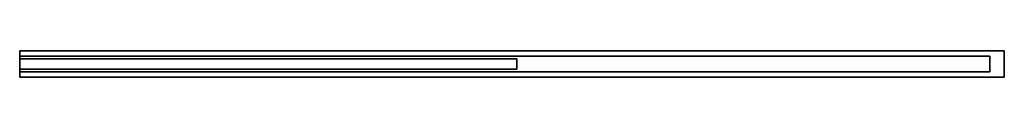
# Model space of a CAD drawing. Header units: millimetres. Extents: x 0 to 2050, y -27 to 28.
import ezdxf

# ---------------------------------------------------------------- set-up
doc = ezdxf.new("R2010")
doc.units = ezdxf.units.MM
doc.header["$LTSCALE"] = 10
for name, color, linetype in [('--Tuebl1_BESCH_sich_laufhor_hilf', 1, 'Continuous'), ('--Tuebl1_BESCH_sich_laufhor_hilf_wnz', 1, 'Continuous'), ('3DD-cke-_BESCH_sich_laufhor_hilf', 1, 'Continuous'), ('3DD-cke-_BESCH_sich_laufhor_hilf_wnz', 1, 'Continuous')]:
    doc.layers.add(name, color=color, linetype=linetype)

msp = doc.modelspace()

# ---------------------------------------------------------------- linework, layer by layer
at = {"layer": '--Tuebl1_BESCH_sich_laufhor_hilf_wnz'}
msp.add_polyline3d([(0, 11, 26), (0, 11, 26), (0, 11, 26), (0, 11, 26), (0, 11, 26), (0, 11, 26), (0, -11, 26), (0, -11, 8), (0, 11, 8), (0, -11, 8), (1035, -11, 8), (1035, 11, 8), (1035, -11, 8), (1035, -11, 26), (1035, 11, 26), (1035, -11, 26), (0, -11, 26), (0, 11, 26), (0, 11, 8), (1035, 11, 8), (1035, 11, 26), (0, 11, 26)], dxfattribs=at)
at = {"layer": '3DD-cke-_BESCH_sich_laufhor_hilf_wnz'}
for points in [[(0, -27.5, 2368), (0, -27.5, 2368), (0, -27.5, 2368), (0, -27.5, 2368), (0, -27.5, 2368), (0, -27.5, 2368), (0, -27.5, 2353), (0, 27.5, 2353), (0, 27.5, 2368), (0, 27.5, 2353), (2050, 27.5, 2353), (2050, 27.5, 2368), (2050, 27.5, 2353), (2050, -27.5, 2353), (2050, -27.5, 2368), (2050, -27.5, 2353), (0, -27.5, 2353), (0, -27.5, 2368), (0, 27.5, 2368), (2050, 27.5, 2368), (2050, -27.5, 2368), (0, -27.5, 2368)], [(0, 16.5, 2355), (0, 16.5, 2355), (0, 16.5, 2355), (0, 16.5, 2355), (0, 16.5, 2355), (0, 16.5, 2355), (0, -16.5, 2355), (0, -16.5, 2322), (0, 16.5, 2322), (0, -16.5, 2322), (2020, -16.5, 2322), (2020, 16.5, 2322), (2020, -16.5, 2322), (2020, -16.5, 2355), (2020, 16.5, 2355), (2020, -16.5, 2355), (0, -16.5, 2355), (0, 16.5, 2355), (0, 16.5, 2322), (2020, 16.5, 2322), (2020, 16.5, 2355), (0, 16.5, 2355)]]:
    msp.add_polyline3d(points, dxfattribs=at)

# ---------------------------------------------------------------- meshes
at = {"layer": '--Tuebl1_BESCH_sich_laufhor_hilf'}
mesh = msp.add_polymesh((6, 3), dxfattribs=at)
for k, corner in enumerate([(1035, 11, 26), (1035, -11, 26), (1035, -11, 26), (0, 11, 26), (0, -11, 26), (0, -11, 26), (0, 11, 8), (0, -11, 8), (0, -11, 26), (1035, 11, 8), (1035, -11, 8), (1035, -11, 26), (1035, 11, 8), (1035, 11, 8), (1035, 11, 26), (0, 11, 8), (0, 11, 8), (0, 11, 26)]):
    mesh.set_mesh_vertex(divmod(k, 3), corner)
at = {"layer": '3DD-cke-_BESCH_sich_laufhor_hilf'}
mesh = msp.add_polymesh((6, 3), dxfattribs=at)
for k, corner in enumerate([(2050, -27.5, 2368), (2050, -27.5, 2353), (2050, -27.5, 2353), (0, -27.5, 2368), (0, -27.5, 2353), (0, -27.5, 2353), (0, 27.5, 2368), (0, 27.5, 2353), (0, -27.5, 2353), (2050, 27.5, 2368), (2050, 27.5, 2353), (2050, -27.5, 2353), (2050, 27.5, 2368), (2050, 27.5, 2368), (2050, -27.5, 2368), (0, 27.5, 2368), (0, 27.5, 2368), (0, -27.5, 2368)]):
    mesh.set_mesh_vertex(divmod(k, 3), corner)
mesh = msp.add_polymesh((6, 3), dxfattribs=at)
for k, corner in enumerate([(2020, 16.5, 2355), (2020, -16.5, 2355), (2020, -16.5, 2355), (0, 16.5, 2355), (0, -16.5, 2355), (0, -16.5, 2355), (0, 16.5, 2322), (0, -16.5, 2322), (0, -16.5, 2355), (2020, 16.5, 2322), (2020, -16.5, 2322), (2020, -16.5, 2355), (2020, 16.5, 2322), (2020, 16.5, 2322), (2020, 16.5, 2355), (0, 16.5, 2322), (0, 16.5, 2322), (0, 16.5, 2355)]):
    mesh.set_mesh_vertex(divmod(k, 3), corner)

doc.saveas('drawing.dxf')
